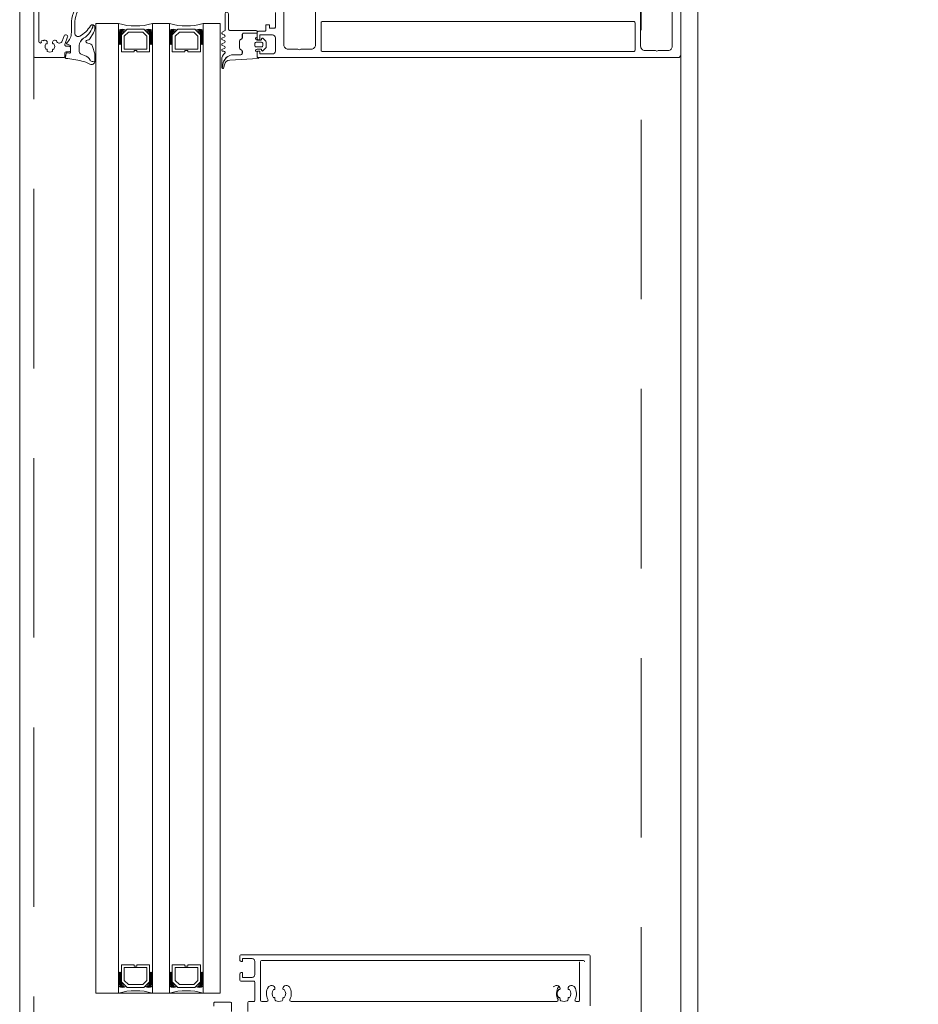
# Model space of a CAD drawing. Header units: millimetres. Extents: x 144573 to 336993, y 74252 to 247042.
# Tile 40 of 256: x 146721 to 147040, y 181063 to 181411. Entities that reach past the tile are written whole.
import ezdxf

# ---------------------------------------------------------------- set-up
doc = ezdxf.new("R2010")
doc.units = ezdxf.units.MM
doc.linetypes.add('ČÁRKOVANÁ', pattern=[19.05, 12.7, -6.35])
doc.layers.add('FASÁDA DETAILNÍ', color=255, linetype='Continuous', lineweight=0)

# ---------------------------------------------------------------- blocks, each defined once
blk = doc.blocks.new('284336')
for points in [[(-0.7, -9.6), (-10, -9.6, 0.414511), (-10.51, -10.11), (-10.51, -15.51, -1), (-11.69, -15.51), (-11.69, -9.6), (-12.69, -8.95, -0.668884), (-12.6, -8.23), (-11.99, -8.01, 0.766384), (-11.99, -7.21), (-12.6, -6.99, -0.76831), (-12.6, -6.23), (-11.99, -6.01, 0.766384), (-11.99, -5.21), (-12.6, -4.99, -0.76831), (-12.6, -4.23), (-11.99, -4.01, 0.766384), (-11.99, -3.21), (-12.6, -2.99, -0.877523), (-12.5, -2.22), (-12.1, -2.22, 0.698129), (-11.83, -1.5, -0.220231), (-12.89, 0.78), (-12.89, 3.45, -0.157143), (-12.82, 3.68), (-12.69, 3.42, -0.067482), (-12.48, 2.53, 0.393136), (-8.66, -1.02), (-6.1, -1.02, -0.414214), (-5.61, -1.51), (-5.61, -2.22, -0.267949), (-5.85, -2.65), (-6.35, -2.93, 0.267949), (-6.61, -3.38), (-6.61, -5.84, 0.267949), (-6.35, -6.29), (-5.85, -6.57, -0.267949), (-5.61, -7), (-5.61, -8.11, 0.414215), (-5.1, -8.62), (-0.41, -8.62), (-0.41, -9.31, -0.414212), (-0.7, -9.6)], [(-0.41, 0), (-0.41, -2, 0.990243), (-0.4, -3.02), (0.9, -3.02, 0.414214), (1.21, -2.71), (1.21, -2.61, -0.668123), (1.71, -2.4), (2.75, -3.45, -0.199004), (2.89, -3.79), (2.89, -5.43, -0.199038), (2.75, -5.77), (1.71, -6.82, -0.668191), (1.21, -6.61), (1.21, -6.51, 0.414214), (0.9, -6.2), (-0.4, -6.2, 0.990269), (-0.41, -7.22), (-0.41, -8.6), (-5.1, -8.6, -0.414215), (-5.59, -8.11), (-5.59, -7, 0.267949), (-5.84, -6.56), (-6.34, -6.27, -0.267949), (-6.59, -5.84), (-6.59, -3.38, -0.267949), (-6.34, -2.95), (-5.84, -2.66, 0.267949), (-5.59, -2.22), (-5.59, -1.51, 0.414214), (-6.1, -1), (-8.66, -1, -0.393156), (-12.46, 2.53, 0.067572), (-12.67, 3.43), (-12.8, 3.7, -0.637545), (-12.12, 3.53), (-11.92, 2.53, 0.344315), (-10.06, 0.91), (0, 0.38, -0.406913), (0.39, 0), (-0.41, 0)], [(1.7, -4.31, 0.414235), (1.2, -3.81), (-0.7, -3.81, 0.414214), (-1.2, -4.31), (-1.2, -4.91, 0.414214), (-0.7, -5.41), (1.2, -5.41, 0.414235), (1.7, -4.91), (1.7, -4.31)]]:
    blk.add_lwpolyline(points, format="xyb", close=True)
blk = doc.blocks.new('433270')
blk.add_lwpolyline([(1, 0, 0.414364), (0, -1), (0, -1.4, 0.255924), (0.23, -1.83, -0.547723), (0.23, -3.17, 0.255924), (0, -3.6), (0, -14.6, 0.414214), (0.3, -14.9), (1.2, -14.9, 0.414214), (1.7, -14.4), (1.7, -10.3, -0.414214), (2, -10), (6, -10, 0.414248), (7, -9), (7, -7.7, 0.414179), (6.5, -7.2), (5.7, -7.2, 0.414232), (5.4, -7.5), (5.4, -8.2, -0.414198), (5.1, -8.5), (2.8, -8.5, -0.414204), (1.8, -7.5), (1.8, -4.49, -0.147432), (1.97, -3.94, 0.147461), (2.4, -2.5), (2.4, -2.3, -0.414214), (2.9, -1.8), (21.87, -1.8, -0.668178), (22.22, -2.65), (22.16, -2.72, 1), (21.59, -3.29), (21.52, -3.35, 0.198912), (21.38, -3.71), (21.38, -4.05, 0.414214), (22.08, -4.75), (22.38, -4.75, 0.576988), (22.64, -4.3, -0.311246), (24.56, -4.3, 0.576988), (24.82, -4.75), (25.3, -4.75, -0.260065), (25.3, -6.65), (24.82, -6.65, 0.576988), (24.56, -7.1, -0.311246), (22.64, -7.1, 0.576988), (22.38, -6.65), (22.08, -6.65, 0.414214), (21.38, -7.35), (21.38, -7.61, 0.267949), (21.63, -8.04), (21.89, -8.2, -0.637047), (21.73, -10), (19.83, -10.7, 0.315299), (19.5, -11.17), (19.5, -11.49, 0.520567), (20.17, -11.96), (22.83, -10.99, -0.520567), (23.5, -11.46), (23.5, -12.5, 0.414062), (24, -13), (25, -13, 0.414186), (25.5, -12.5), (25.5, -11.5, -0.414182), (26, -11), (27, -11, 0.414214), (27.5, -10.5), (27.5, -0.5, 0.414214), (27, 0), (1, 0)], format="xyb", close=True)
blk = doc.blocks.new('284325')
for points in [[(0.84, -5.23, -0.560316), (0.94, -4.73), (1.94, -4.36, 0.3153), (2.14, -4.08), (2.14, -1.89, 0.451558), (1.8, -1.59), (0.9, -1.7, -0.399586), (0.57, -1.46), (0.3, -0.07, -0.415977), (0.53, 0.29, 0.024107), (6.15, 1.24, 0.076636), (8.99, 2.34, -0.577615), (10.79, 1.3), (10.02, 1.37, 0.283171), (9.08, 0.9, -0.168429), (7.07, -0.74), (5.9, -1.16, 0.315302), (5.24, -2.1), (5.24, -4.21, 0.269719), (6.76, -6.82, -0.194797), (10.18, -11.53, -0.342663), (9.17, -11.17, 0.119207), (5.43, -7.59, 0.578571), (3.63, -8.62), (3.63, -11.77, 0.176415), (6.16, -18.72, -1), (5.24, -19.49, -0.176415), (2.43, -11.77), (2.43, -8.89, 0.208286), (0.84, -5.23)], [(8.95, -6.65), (10.32, -8.78, -0.134555), (10.79, -10.63, -0.339795), (10.19, -11.53, 0.194788), (6.76, -6.81, -0.269736), (5.25, -4.21), (5.25, -2.1, -0.315302), (5.9, -1.17), (7.07, -0.74, 0.168429), (9.09, 0.89, -0.283167), (10.01, 1.36), (10.79, 1.29), (10.79, -0.74, -0.070852), (10.71, -1.3), (9.95, -3.93, -0.241839), (9.08, -4.83), (7.93, -5.22, 0.836024), (8.08, -6.19), (8.11, -6.19, -0.255349), (8.95, -6.65)]]:
    blk.add_lwpolyline(points, format="xyb", close=True)

msp = doc.modelspace()

# ---------------------------------------------------------------- linework, layer by layer
at = {"layer": 'FASÁDA DETAILNÍ'}
for p, q in [((146748.48, 181409.759), (146756.48, 181409.759)), ((146748.48, 181066.764), (146748.48, 181409.759)), ((146756.48, 181409.759), (146756.48, 181066.764)), ((146768.48, 181409.759), (146774.48, 181409.759)), ((146768.48, 181066.764), (146768.48, 181409.759)), ((146774.48, 181409.759), (146774.48, 181066.764)), ((146786.48, 181409.759), (146792.48, 181409.759)), ((146786.48, 181066.764), (146786.48, 181409.759)), ((146792.48, 181409.759), (146792.48, 181066.764)), ((146955.48, 181398.759), (146955.48, 179499.009)), ((146748.48, 181066.764), (146792.48, 181066.764))]:
    msp.add_line(p, q, dxfattribs=at)
for points in [[(173301.48, 174615.259), (146721.48, 174615.259), (146721.48, 198295.259), (173301.48, 198295.259)], [(173061.48, 174855.259), (146961.48, 174855.259), (146961.48, 198055.259), (173061.48, 198055.259)], [(146767.48, 181399.759), (146767.48, 181405.759), (146765.48, 181407.759), (146759.48, 181407.759), (146757.48, 181405.759), (146757.48, 181399.759), (146761.98, 181399.759), (146761.98, 181400.259), (146762.98, 181400.259), (146762.98, 181399.759)], [(146758.48, 181400.759), (146766.48, 181400.759), (146766.48, 181405.344), (146765.066, 181406.759), (146760.033, 181406.759), (146758.48, 181405.344)], [(146785.48, 181399.759), (146785.48, 181405.759), (146783.48, 181407.759), (146777.48, 181407.759), (146775.48, 181405.759), (146775.48, 181399.759), (146779.98, 181399.759), (146779.98, 181400.259), (146780.98, 181400.259), (146780.98, 181399.759)], [(146776.48, 181400.759), (146784.48, 181400.759), (146784.48, 181405.344), (146783.066, 181406.759), (146778.033, 181406.759), (146776.48, 181405.344)], [(146767.48, 181076.764), (146767.48, 181070.764), (146765.48, 181068.764), (146759.48, 181068.764), (146757.48, 181070.764), (146757.48, 181076.764), (146761.98, 181076.764), (146761.98, 181076.264), (146762.98, 181076.264), (146762.98, 181076.764)], [(146758.48, 181075.764), (146766.48, 181075.764), (146766.48, 181071.178), (146765.066, 181069.764), (146760.033, 181069.764), (146758.48, 181071.178)], [(146785.48, 181076.764), (146785.48, 181070.764), (146783.48, 181068.764), (146777.48, 181068.764), (146775.48, 181070.764), (146775.48, 181076.764), (146779.98, 181076.764), (146779.98, 181076.264), (146780.98, 181076.264), (146780.98, 181076.764)], [(146776.48, 181075.764), (146784.48, 181075.764), (146784.48, 181071.178), (146783.066, 181069.764), (146778.033, 181069.764), (146776.48, 181071.178)]]:
    msp.add_lwpolyline(points, close=True, dxfattribs=at)
at = {"layer": 'FASÁDA DETAILNÍ', "linetype": 'ČÁRKOVANÁ', "ltscale": 5}
for points in [[(173296.48, 174620.259), (146726.48, 174620.259), (146726.48, 198290.259), (173296.48, 198290.259)], [(173081.48, 174835.259), (146941.48, 174835.259), (146941.48, 198075.259), (173081.48, 198075.259)]]:
    msp.add_lwpolyline(points, close=True, dxfattribs=at)
at = {"layer": 'FASÁDA DETAILNÍ'}
for points in [[(146955.48, 181424.259), (146955.48, 181398.759, -0.4142135), (146954.48, 181397.759), (146954.48, 181397.759), (146805.98, 181397.759, -0.4142136), (146805.48, 181398.259), (146805.48, 181399.559, -0.4142197), (146805.98, 181400.059), (146806.48, 181400.059), (146806.48, 181399.059), (146810.98, 181399.059, 0.4142136), (146811.98, 181400.059), (146811.98, 181404.759, 0.4142136), (146810.98, 181405.759), (146806.48, 181405.759), (146806.48, 181404.059), (146805.98, 181404.059, -0.4142012), (146805.48, 181404.559), (146805.48, 181406.559, -0.4142136), (146805.98, 181407.059), (146808.123, 181407.059, 0.4142136), (146808.623, 181407.559), (146808.623, 181409.359), (146809.874, 181409.359), (146809.874, 181408.159), (146811.68, 181408.159, 0.4142136), (146811.98, 181408.459), (146811.98, 181413.757, 0.4141667)], [(146814.98, 181420.615), (146814.98, 181402.25, 0.4142136), (146816.48, 181400.75), (146819.981, 181400.75, 0.3999851), (146820.981, 181400.75), (146824.68, 181400.75, 0.4142136), (146826.18, 181402.25), (146826.18, 181420.615, -0.1316504)], [(146941.28, 181420.605), (146941.28, 181401.75, 0.4142315), (146942.78, 181400.25), (146946.49, 181400.25, 0.3999851), (146947.49, 181400.25), (146950.98, 181400.25, 0.4142315), (146952.48, 181401.75), (146952.48, 181420.605, -0.1169365)], [(146802.228, 181060.269), (146802.228, 181063.269, -0.4142136), (146802.728, 181063.769), (146804.228, 181063.769, 0.4142136), (146804.728, 181064.269), (146804.728, 181070.469, 0.4142136), (146804.228, 181070.969), (146799.891, 181070.969, -0.414214), (146799.391, 181071.469), (146799.391, 181073.469, -0.414201), (146799.891, 181073.969), (146800.391, 181073.969), (146800.391, 181072.269), (146803.728, 181072.269, 0.414214), (146804.728, 181073.269), (146804.728, 181077.969, 0.414214), (146803.728, 181078.969), (146800.391, 181078.969), (146800.391, 181077.969), (146799.891, 181077.969, -0.41422), (146799.391, 181078.469), (146799.391, 181079.769, -0.414214), (146799.891, 181080.269), (146922.898, 181080.269, -0.4142136), (146923.398, 181079.769), (146923.398, 181062.269, -0.4142136)], [(146921.398, 181077.769, 0.4142136), (146920.898, 181078.269), (146807.228, 181078.269, 0.4142136), (146806.728, 181077.769), (146806.728, 181064.269, 0.4142135), (146807.228, 181063.769), (146808.902, 181063.769, 0.5657415), (146809.344, 181064.504, -0.2677634), (146809.496, 181068.899, -0.2587772), (146810.344, 181069.369), (146810.829, 181069.369, -0.4142136), (146811.829, 181068.369), (146811.829, 181068.263, -0.6451801), (146811.331, 181068.038, 0.3417321), (146811.331, 181065.1, -0.6451801), (146811.829, 181064.875), (146811.829, 181064.507, 0.2982166), (146812.129, 181064.049, 0.2087122), (146814.329, 181064.049, 0.2982166), (146814.629, 181064.507), (146814.629, 181064.875, -0.6451801), (146815.127, 181065.1, 0.3417321), (146815.127, 181068.038, -0.6451801), (146814.629, 181068.263), (146814.629, 181068.369, -0.4142136), (146815.629, 181069.369), (146816.113, 181069.369, -0.2587772), (146816.962, 181068.899, -0.2677634), (146817.114, 181064.504, 0.5657415), (146817.555, 181063.769), (146911.581, 181063.769, 0.5657415), (146912.023, 181064.504, -0.2677634), (146912.175, 181068.899)], [(146919.652, 181077.769), (146919.652, 181064.269, -0.4142136), (146919.152, 181063.769), (146918.489, 181063.769, -0.5657415), (146918.047, 181064.504, 0.2677634), (146917.895, 181068.899, 0.2587772), (146917.047, 181069.369), (146916.562, 181069.369, 0.4142136), (146915.562, 181068.369), (146915.562, 181068.263, 0.6451801), (146916.06, 181068.038, -0.3417321), (146916.06, 181065.1, 0.6451801), (146915.562, 181064.875), (146915.562, 181064.507, -0.2982166), (146915.262, 181064.049, -0.2087122), (146913.062, 181064.049, -0.2982166), (146912.762, 181064.507), (146912.762, 181064.875, 0.6451801), (146912.264, 181065.1, -0.3417321), (146912.264, 181068.038, 0.6451801), (146912.762, 181068.263), (146912.762, 181068.369, 0.4142136), (146911.762, 181069.369), (146911.278, 181069.369, 0.2587772), (146910.429, 181068.899)], [(146790.162, 181062.069), (146790.162, 181063.069, -0.4142136), (146790.662, 181063.569), (146795.962, 181063.569, -0.4142136), (146796.462, 181063.069), (146796.462, 181060.269, 0.4142135)]]:
    msp.add_lwpolyline(points, format="xyb", dxfattribs=at)
msp.add_lwpolyline([(146828.68, 181399.859), (146938.78, 181399.859, 0.4142136), (146939.28, 181400.359), (146939.28, 181410.059, 0.4142136), (146938.78, 181410.559), (146828.68, 181410.559, 0.4142136), (146828.18, 181410.059), (146828.18, 181400.359, 0.4142136), (146828.68, 181399.859)], format="xyb", close=True, dxfattribs=at)
for centre, radius, start, end in [((146762.48, 181431.65), 22.699, 254.67278, 285.32722), ((146757.832, 181404.208), 3.546, 67.29382, 112.40905), ((146757.718, 181404.575), 2.897, 65.30667, 115.29515), ((146757.549, 181404.923), 2.248, 61.52734, 118.40281), ((146757.405, 181405.168), 1.712, 57.29495, 122.68565), ((146767.128, 181404.208), 3.546, 67.59095, 112.70618), ((146767.242, 181404.575), 2.897, 64.70485, 114.69333), ((146767.411, 181404.923), 2.248, 61.59719, 118.47266), ((146767.555, 181405.168), 1.712, 57.31435, 122.70505), ((146780.48, 181431.65), 22.699, 254.67278, 285.32722), ((146775.832, 181404.208), 3.546, 67.29382, 112.40905), ((146775.718, 181404.575), 2.897, 65.30667, 115.29515), ((146775.549, 181404.923), 2.248, 61.52734, 118.40281), ((146775.405, 181405.168), 1.712, 57.29495, 122.68565), ((146785.128, 181404.208), 3.546, 67.59095, 112.70618), ((146785.242, 181404.575), 2.897, 64.70485, 114.69333), ((146785.411, 181404.923), 2.248, 61.59719, 118.47266), ((146785.555, 181405.168), 1.712, 57.31435, 122.70505), ((146757.266, 181405.328), 1.263, 51.96563, 128.49956), ((146757.118, 181405.418), 0.879, 43.99491, 136.49644), ((146756.98, 181405.406), 0.596, 33.03656, 146.96344), ((146756.98, 181405.113), 0.596, 33.03656, 146.96344), ((146756.98, 181404.821), 0.596, 33.03656, 146.96344), ((146756.98, 181404.528), 0.596, 33.03656, 146.96344), ((146756.98, 181404.236), 0.596, 33.03656, 146.96344), ((146756.98, 181403.943), 0.596, 33.03656, 146.96344), ((146756.98, 181403.651), 0.596, 33.03656, 146.96344), ((146756.98, 181403.358), 0.596, 33.03656, 146.96344), ((146756.98, 181403.066), 0.596, 33.03656, 146.96344), ((146756.98, 181402.773), 0.596, 33.03656, 146.96344), ((146767.694, 181405.328), 1.263, 51.50044, 128.03437), ((146767.842, 181405.418), 0.879, 43.50356, 136.00509), ((146767.98, 181405.406), 0.596, 33.03656, 146.96344), ((146767.98, 181405.113), 0.596, 33.03656, 146.96344), ((146767.98, 181404.821), 0.596, 33.03656, 146.96344), ((146767.98, 181404.528), 0.596, 33.03656, 146.96344), ((146767.98, 181404.236), 0.596, 33.03656, 146.96344), ((146767.98, 181403.943), 0.596, 33.03656, 146.96344), ((146767.98, 181403.651), 0.596, 33.03656, 146.96344), ((146767.98, 181403.358), 0.596, 33.03656, 146.96344), ((146767.98, 181403.066), 0.596, 33.03656, 146.96344), ((146767.98, 181402.773), 0.596, 33.03656, 146.96344), ((146775.266, 181405.328), 1.263, 51.96563, 128.49956), ((146775.118, 181405.418), 0.879, 43.99491, 136.49644), ((146774.98, 181405.406), 0.596, 33.03656, 146.96344), ((146774.98, 181405.113), 0.596, 33.03656, 146.96344), ((146774.98, 181404.821), 0.596, 33.03656, 146.96344), ((146774.98, 181404.528), 0.596, 33.03656, 146.96344), ((146774.98, 181404.236), 0.596, 33.03656, 146.96344), ((146774.98, 181403.943), 0.596, 33.03656, 146.96344), ((146774.98, 181403.651), 0.596, 33.03656, 146.96344), ((146774.98, 181403.358), 0.596, 33.03656, 146.96344), ((146774.98, 181403.066), 0.596, 33.03656, 146.96344), ((146774.98, 181402.773), 0.596, 33.03656, 146.96344), ((146785.694, 181405.328), 1.263, 51.50044, 128.03437), ((146785.842, 181405.418), 0.879, 43.50356, 136.00509), ((146785.98, 181405.406), 0.596, 33.03656, 146.96344), ((146785.98, 181405.113), 0.596, 33.03656, 146.96344), ((146785.98, 181404.821), 0.596, 33.03656, 146.96344), ((146785.98, 181404.528), 0.596, 33.03656, 146.96344), ((146785.98, 181404.236), 0.596, 33.03656, 146.96344), ((146785.98, 181403.943), 0.596, 33.03656, 146.96344), ((146785.98, 181403.651), 0.596, 33.03656, 146.96344), ((146785.98, 181403.358), 0.596, 33.03656, 146.96344), ((146785.98, 181403.066), 0.596, 33.03656, 146.96344), ((146785.98, 181402.773), 0.596, 33.03656, 146.96344), ((146756.98, 181402.481), 0.596, 33.03656, 146.96344), ((146756.98, 181402.188), 0.596, 33.03656, 146.96344), ((146756.98, 181401.896), 0.596, 33.03656, 146.96344), ((146767.98, 181402.481), 0.596, 33.03656, 146.96344), ((146767.98, 181402.188), 0.596, 33.03656, 146.96344), ((146767.98, 181401.896), 0.596, 33.03656, 146.96344), ((146774.98, 181402.481), 0.596, 33.03656, 146.96344), ((146774.98, 181402.188), 0.596, 33.03656, 146.96344), ((146774.98, 181401.896), 0.596, 33.03656, 146.96344), ((146785.98, 181402.481), 0.596, 33.03656, 146.96344), ((146785.98, 181402.188), 0.596, 33.03656, 146.96344), ((146785.98, 181401.896), 0.596, 33.03656, 146.96344), ((146756.98, 181074.627), 0.596, 213.03656, 326.96344), ((146756.98, 181074.334), 0.596, 213.03656, 326.96344), ((146756.98, 181074.042), 0.596, 213.03656, 326.96344), ((146756.98, 181073.749), 0.596, 213.03656, 326.96344), ((146756.98, 181073.457), 0.596, 213.03656, 326.96344), ((146756.98, 181073.164), 0.596, 213.03656, 326.96344), ((146756.98, 181072.872), 0.596, 213.03656, 326.96344), ((146756.98, 181072.579), 0.596, 213.03656, 326.96344), ((146767.98, 181074.627), 0.596, 213.03656, 326.96344), ((146767.98, 181074.334), 0.596, 213.03656, 326.96344), ((146767.98, 181074.042), 0.596, 213.03656, 326.96344), ((146767.98, 181073.749), 0.596, 213.03656, 326.96344), ((146767.98, 181073.457), 0.596, 213.03656, 326.96344), ((146767.98, 181073.164), 0.596, 213.03656, 326.96344), ((146767.98, 181072.872), 0.596, 213.03656, 326.96344), ((146767.98, 181072.579), 0.596, 213.03656, 326.96344), ((146774.98, 181074.627), 0.596, 213.03656, 326.96344), ((146774.98, 181074.334), 0.596, 213.03656, 326.96344), ((146774.98, 181074.042), 0.596, 213.03656, 326.96344), ((146774.98, 181073.749), 0.596, 213.03656, 326.96344), ((146774.98, 181073.457), 0.596, 213.03656, 326.96344), ((146774.98, 181073.164), 0.596, 213.03656, 326.96344), ((146774.98, 181072.872), 0.596, 213.03656, 326.96344), ((146774.98, 181072.579), 0.596, 213.03656, 326.96344), ((146785.98, 181074.627), 0.596, 213.03656, 326.96344), ((146785.98, 181074.334), 0.596, 213.03656, 326.96344), ((146785.98, 181074.042), 0.596, 213.03656, 326.96344), ((146785.98, 181073.749), 0.596, 213.03656, 326.96344), ((146785.98, 181073.457), 0.596, 213.03656, 326.96344), ((146785.98, 181073.164), 0.596, 213.03656, 326.96344), ((146785.98, 181072.872), 0.596, 213.03656, 326.96344), ((146785.98, 181072.579), 0.596, 213.03656, 326.96344), ((146756.98, 181072.287), 0.596, 213.03656, 326.96344), ((146756.98, 181071.994), 0.596, 213.03656, 326.96344), ((146756.98, 181071.702), 0.596, 213.03656, 326.96344), ((146756.98, 181071.409), 0.596, 213.03656, 326.96344), ((146756.98, 181071.117), 0.596, 213.03656, 326.96344), ((146757.118, 181071.105), 0.879, 223.50356, 316.00509), ((146757.266, 181071.195), 1.263, 231.50044, 308.03437), ((146757.405, 181071.355), 1.712, 237.31435, 302.70505), ((146757.549, 181071.599), 2.248, 241.59719, 298.47266), ((146757.718, 181071.948), 2.897, 244.70485, 294.69333), ((146757.832, 181072.315), 3.546, 247.59095, 292.70618), ((146767.128, 181072.315), 3.546, 247.29382, 292.40905), ((146767.242, 181071.948), 2.897, 245.30667, 295.29515), ((146767.411, 181071.599), 2.248, 241.52734, 298.40281), ((146767.555, 181071.355), 1.712, 237.29495, 302.68565), ((146767.694, 181071.195), 1.263, 231.96563, 308.49956), ((146767.842, 181071.105), 0.879, 223.99491, 316.49644), ((146767.98, 181072.287), 0.596, 213.03656, 326.96344), ((146767.98, 181071.994), 0.596, 213.03656, 326.96344), ((146767.98, 181071.702), 0.596, 213.03656, 326.96344), ((146767.98, 181071.409), 0.596, 213.03656, 326.96344), ((146767.98, 181071.117), 0.596, 213.03656, 326.96344), ((146774.98, 181072.287), 0.596, 213.03656, 326.96344), ((146774.98, 181071.994), 0.596, 213.03656, 326.96344), ((146774.98, 181071.702), 0.596, 213.03656, 326.96344), ((146774.98, 181071.409), 0.596, 213.03656, 326.96344), ((146774.98, 181071.117), 0.596, 213.03656, 326.96344), ((146775.118, 181071.105), 0.879, 223.50356, 316.00509), ((146775.266, 181071.195), 1.263, 231.50044, 308.03437), ((146775.405, 181071.355), 1.712, 237.31435, 302.70505), ((146775.549, 181071.599), 2.248, 241.59719, 298.47266), ((146775.718, 181071.948), 2.897, 244.70485, 294.69333), ((146775.832, 181072.315), 3.546, 247.59095, 292.70618), ((146785.128, 181072.315), 3.546, 247.29382, 292.40905), ((146785.242, 181071.948), 2.897, 245.30667, 295.29515), ((146785.411, 181071.599), 2.248, 241.52734, 298.40281), ((146785.555, 181071.355), 1.712, 237.29495, 302.68565), ((146785.694, 181071.195), 1.263, 231.96563, 308.49956), ((146785.842, 181071.105), 0.879, 223.99491, 316.49644), ((146785.98, 181072.287), 0.596, 213.03656, 326.96344), ((146785.98, 181071.994), 0.596, 213.03656, 326.96344), ((146785.98, 181071.702), 0.596, 213.03656, 326.96344), ((146785.98, 181071.409), 0.596, 213.03656, 326.96344), ((146785.98, 181071.117), 0.596, 213.03656, 326.96344), ((146762.48, 181044.873), 22.699, 74.67278, 105.32722), ((146780.48, 181044.873), 22.699, 74.67278, 105.32722)]:
    msp.add_arc(centre, radius, start, end, dxfattribs=at)

# ---------------------------------------------------------------- block references
at = {"layer": 'FASÁDA DETAILNÍ', "xscale": -1}
for name, p, rotation in [('433270', (146726.48, 181425.259), 90), ('284325', (146737.34, 181397.759), 180), ('284336', (146805.89, 181397.759), 180)]:
    msp.add_blockref(name, p, dxfattribs=dict(at, rotation=rotation))

doc.saveas('drawing.dxf')
